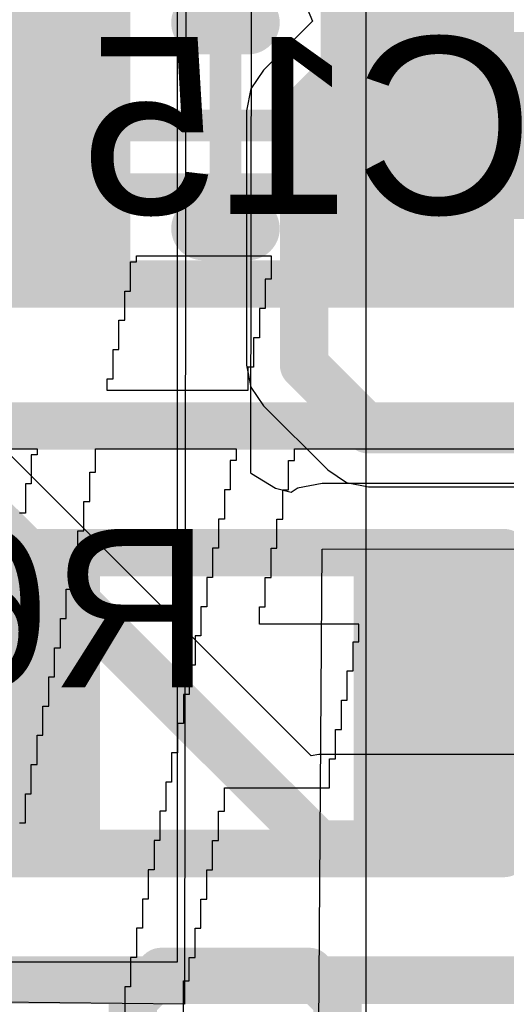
# Model space of a CAD drawing. Header units: inches. Extents: x -2.3 to 12.7, y -2.8 to 6.7.
# Tile 86 of 171: x 0.4772 to 0.5377, y 0.6518 to 0.7742. Entities that reach past the tile are written whole.
import ezdxf

# ---------------------------------------------------------------- set-up
doc = ezdxf.new("R2010")
doc.units = ezdxf.units.IN
doc.header["$MEASUREMENT"] = 0
for name, color, linetype in [('Bottom Layer', 5, 'Continuous'), ('Bottom Overlay', 54, 'Continuous'), ('Bottom Paste', 16, 'Continuous'), ('Bottom Solder', 6, 'Continuous'), ('fanoutbga', 56, 'Continuous'), ('L3_PWR1', 130, 'Continuous'), ('M14 Component Bodies Bottom', 56, 'Continuous'), ('M16 Courtyards Bottom', 56, 'Continuous'), ('M6 Assembly Bottom', 56, 'Continuous'), ('Top Layer', 1, 'Continuous'), ('Top Overlay', 2, 'Continuous')]:
    doc.layers.add(name, color=color, linetype=linetype)
doc.styles.add('Arial', font='txt', dxfattribs={"height": 0.2})

# ---------------------------------------------------------------- blocks, each defined once
blk = doc.blocks.new('FP_ERJ_3GEY0R00V_0603_MFG_B_3')
at = {"layer": 'Bottom Layer'}
h = blk.add_hatch(color=5, dxfattribs=at)
edge = h.paths.add_edge_path()
edge.add_arc((-0.03942, 0.0158), 0.00192, 90, 180)
edge.add_line((-0.04134, 0.0158), (-0.04134, -0.0158))
edge.add_arc((-0.03942, -0.0158), 0.00192, 180, 270)
edge.add_line((-0.03942, -0.01772), (-0.01767, -0.01772))
edge.add_arc((-0.01767, -0.0158), 0.00192, 270, 360)
edge.add_line((-0.01575, -0.0158), (-0.01575, 0.0158))
edge.add_arc((-0.01767, 0.0158), 0.00192, 0, 90)
edge.add_line((-0.01767, 0.01772), (-0.03942, 0.01772))
h = blk.add_hatch(color=5, dxfattribs=at)
edge = h.paths.add_edge_path()
edge.add_arc((0.01767, 0.0158), 0.00192, 90, 180)
edge.add_line((0.01575, 0.0158), (0.01575, -0.0158))
edge.add_arc((0.01767, -0.0158), 0.00192, 180, 270)
edge.add_line((0.01767, -0.01772), (0.03942, -0.01772))
edge.add_arc((0.03942, -0.0158), 0.00192, 270, 360)
edge.add_line((0.04134, -0.0158), (0.04134, 0.0158))
edge.add_arc((0.03942, 0.0158), 0.00192, 0, 90)
edge.add_line((0.03942, 0.01772), (0.01767, 0.01772))
at = {"layer": 'Bottom Paste'}
h = blk.add_hatch(color=16, dxfattribs=at)
edge = h.paths.add_edge_path()
edge.add_arc((-0.03942, 0.0158), 0.00192, 90, 180)
edge.add_line((-0.04134, 0.0158), (-0.04134, -0.0158))
edge.add_arc((-0.03942, -0.0158), 0.00192, 180, 270)
edge.add_line((-0.03942, -0.01772), (-0.01767, -0.01772))
edge.add_arc((-0.01767, -0.0158), 0.00192, 270, 360)
edge.add_line((-0.01575, -0.0158), (-0.01575, 0.0158))
edge.add_arc((-0.01767, 0.0158), 0.00192, 0, 90)
edge.add_line((-0.01767, 0.01772), (-0.03942, 0.01772))
h = blk.add_hatch(color=16, dxfattribs=at)
edge = h.paths.add_edge_path()
edge.add_arc((0.01767, 0.0158), 0.00192, 90, 180)
edge.add_line((0.01575, 0.0158), (0.01575, -0.0158))
edge.add_arc((0.01767, -0.0158), 0.00192, 180, 270)
edge.add_line((0.01767, -0.01772), (0.03942, -0.01772))
edge.add_arc((0.03942, -0.0158), 0.00192, 270, 360)
edge.add_line((0.04134, -0.0158), (0.04134, 0.0158))
edge.add_arc((0.03942, 0.0158), 0.00192, 0, 90)
edge.add_line((0.03942, 0.01772), (0.01767, 0.01772))
at = {"layer": 'Bottom Solder'}
h = blk.add_hatch(color=6, dxfattribs=at)
edge = h.paths.add_edge_path()
edge.add_arc((-0.03942, 0.0158), 0.00192, 90, 180)
edge.add_line((-0.04134, 0.0158), (-0.04134, -0.0158))
edge.add_arc((-0.03942, -0.0158), 0.00192, 180, 270)
edge.add_line((-0.03942, -0.01772), (-0.01767, -0.01772))
edge.add_arc((-0.01767, -0.0158), 0.00192, 270, 360)
edge.add_line((-0.01575, -0.0158), (-0.01575, 0.0158))
edge.add_arc((-0.01767, 0.0158), 0.00192, 0, 90)
edge.add_line((-0.01767, 0.01772), (-0.03942, 0.01772))
h = blk.add_hatch(color=6, dxfattribs=at)
edge = h.paths.add_edge_path()
edge.add_arc((0.01767, 0.0158), 0.00192, 90, 180)
edge.add_line((0.01575, 0.0158), (0.01575, -0.0158))
edge.add_arc((0.01767, -0.0158), 0.00192, 180, 270)
edge.add_line((0.01767, -0.01772), (0.03942, -0.01772))
edge.add_arc((0.03942, -0.0158), 0.00192, 270, 360)
edge.add_line((0.04134, -0.0158), (0.04134, 0.0158))
edge.add_arc((0.03942, 0.0158), 0.00192, 0, 90)
edge.add_line((0.03942, 0.01772), (0.01767, 0.01772))
at = {"layer": 'Bottom Overlay'}
for points in [[(0.04052, 0.03445, 0.00591, 0.00591, 0), (-0.04052, 0.03445, 0.00591, 0.00591, 0)], [(0.04052, -0.03445, 0.00591, 0.00591, 0), (-0.04052, -0.03445, 0.00591, 0.00591, 0)]]:
    blk.add_lwpolyline(points, format="xyseb", dxfattribs=at)
for points in [[(-0.04199, 0.03445, 0.00295, 0.00295, 1), (-0.03904, 0.03445, 0.00295, 0.00295, 1)], [(0.03904, 0.03445, 0.00295, 0.00295, 1), (0.04199, 0.03445, 0.00295, 0.00295, 1)], [(-0.04199, -0.03445, 0.00295, 0.00295, 1), (-0.03904, -0.03445, 0.00295, 0.00295, 1)], [(0.03904, -0.03445, 0.00295, 0.00295, 1), (0.04199, -0.03445, 0.00295, 0.00295, 1)]]:
    blk.add_lwpolyline(points, format="xyseb", close=True, dxfattribs=at)
at = {"layer": 'M6 Assembly Bottom'}
for points in [[(-0.03445, 0.0187, 0.00591, 0.00591, 0), (-0.03445, -0.0187, 0.00591, 0.00591, 0)], [(0.03445, 0.0187, 0.00591, 0.00591, 0), (-0.03445, 0.0187, 0.00591, 0.00591, 0)], [(0.03445, 0.0187, 0.00591, 0.00591, 0), (0.03445, -0.0187, 0.00591, 0.00591, 0)], [(0.03445, -0.0187, 0.00591, 0.00591, 0), (-0.03445, -0.0187, 0.00591, 0.00591, 0)]]:
    blk.add_lwpolyline(points, format="xyseb", dxfattribs=at)
for points in [[(-0.03593, 0.0187, 0.00295, 0.00295, 1), (-0.03297, 0.0187, 0.00295, 0.00295, 1)], [(-0.03593, 0.0187, 0.00295, 0.00295, 1), (-0.03297, 0.0187, 0.00295, 0.00295, 1)], [(0.03297, 0.0187, 0.00295, 0.00295, 1), (0.03593, 0.0187, 0.00295, 0.00295, 1)], [(0.03297, 0.0187, 0.00295, 0.00295, 1), (0.03593, 0.0187, 0.00295, 0.00295, 1)], [(-0.03593, -0.0187, 0.00295, 0.00295, 1), (-0.03297, -0.0187, 0.00295, 0.00295, 1)], [(-0.03593, -0.0187, 0.00295, 0.00295, 1), (-0.03297, -0.0187, 0.00295, 0.00295, 1)], [(0.03297, -0.0187, 0.00295, 0.00295, 1), (0.03593, -0.0187, 0.00295, 0.00295, 1)], [(0.03297, -0.0187, 0.00295, 0.00295, 1), (0.03593, -0.0187, 0.00295, 0.00295, 1)]]:
    blk.add_lwpolyline(points, format="xyseb", close=True, dxfattribs=at)
at = {"layer": 'M6 Assembly Bottom', "style": 'Arial', "text_generation_flag": 2}
blk.add_text('R6', height=0.019685, rotation=180, dxfattribs=at).set_placement((0.00197, -0.00197))
blk = doc.blocks.new('0603L_B_66')
at = {"layer": 'Bottom Layer'}
for points in [[(-0.01181, 0.01673), (-0.01181, -0.01673), (-0.04331, -0.01673), (-0.04331, 0.01673)], [(0.04331, 0.01673), (0.04331, -0.01673), (0.01181, -0.01673), (0.01181, 0.01673)]]:
    blk.add_hatch(color=5, dxfattribs=at).paths.add_polyline_path(points)
at = {"layer": 'Bottom Paste'}
for points in [[(-0.01181, 0.01673), (-0.01181, -0.01673), (-0.04331, -0.01673), (-0.04331, 0.01673)], [(0.04331, 0.01673), (0.04331, -0.01673), (0.01181, -0.01673), (0.01181, 0.01673)]]:
    blk.add_hatch(color=16, dxfattribs=at).paths.add_polyline_path(points)
at = {"layer": 'Bottom Solder'}
for points in [[(-0.01181, 0.01673), (-0.01181, -0.01673), (-0.04331, -0.01673), (-0.04331, 0.01673)], [(0.04331, 0.01673), (0.04331, -0.01673), (0.01181, -0.01673), (0.01181, 0.01673)]]:
    blk.add_hatch(color=6, dxfattribs=at).paths.add_polyline_path(points)
at = {"layer": 'Bottom Overlay'}
for points in [[(-0.0028, 0.0128, 0.00787, 0.00787, 0), (0.0028, 0.0128, 0.00787, 0.00787, 0)], [(-0.0028, -0.0128, 0.00787, 0.00787, 0), (0.0028, -0.0128, 0.00787, 0.00787, 0)]]:
    blk.add_lwpolyline(points, format="xyseb", dxfattribs=at)
for points in [[(-0.00477, 0.0128, 0.00394, 0.00394, 1), (-0.00083, 0.0128, 0.00394, 0.00394, 1)], [(0.00083, 0.0128, 0.00394, 0.00394, 1), (0.00477, 0.0128, 0.00394, 0.00394, 1)], [(-0.00477, -0.0128, 0.00394, 0.00394, 1), (-0.00083, -0.0128, 0.00394, 0.00394, 1)], [(0.00083, -0.0128, 0.00394, 0.00394, 1), (0.00477, -0.0128, 0.00394, 0.00394, 1)]]:
    blk.add_lwpolyline(points, format="xyseb", close=True, dxfattribs=at)
at = {"layer": 'M14 Component Bodies Bottom'}
for points in [[(-0.03445, -0.0187, 0.00394, 0.00394, 0), (-0.03445, 0.0187, 0.00394, 0.00394, 0)], [(-0.03445, 0.0187, 0.00394, 0.00394, 0), (0.03445, 0.0187, 0.00394, 0.00394, 0)], [(-0.02165, -0.0187, 0.00394, 0.00394, 0), (-0.02165, 0.0187, 0.00394, 0.00394, 0)], [(0.02165, -0.0187, 0.00394, 0.00394, 0), (0.02165, 0.0187, 0.00394, 0.00394, 0)], [(0.03445, -0.0187, 0.00394, 0.00394, 0), (0.03445, 0.0187, 0.00394, 0.00394, 0)], [(-0.03445, -0.0187, 0.00394, 0.00394, 0), (0.03445, -0.0187, 0.00394, 0.00394, 0)]]:
    blk.add_lwpolyline(points, format="xyseb", dxfattribs=at)
for points in [[(-0.03543, 0.0187, 0.00197, 0.00197, 1), (-0.03346, 0.0187, 0.00197, 0.00197, 1)], [(-0.03543, 0.0187, 0.00197, 0.00197, 1), (-0.03346, 0.0187, 0.00197, 0.00197, 1)], [(-0.02264, 0.0187, 0.00197, 0.00197, 1), (-0.02067, 0.0187, 0.00197, 0.00197, 1)], [(0.02067, 0.0187, 0.00197, 0.00197, 1), (0.02264, 0.0187, 0.00197, 0.00197, 1)], [(0.03346, 0.0187, 0.00197, 0.00197, 1), (0.03543, 0.0187, 0.00197, 0.00197, 1)], [(0.03346, 0.0187, 0.00197, 0.00197, 1), (0.03543, 0.0187, 0.00197, 0.00197, 1)], [(-0.03543, -0.0187, 0.00197, 0.00197, 1), (-0.03346, -0.0187, 0.00197, 0.00197, 1)], [(-0.03543, -0.0187, 0.00197, 0.00197, 1), (-0.03346, -0.0187, 0.00197, 0.00197, 1)], [(-0.02264, -0.0187, 0.00197, 0.00197, 1), (-0.02067, -0.0187, 0.00197, 0.00197, 1)], [(0.02067, -0.0187, 0.00197, 0.00197, 1), (0.02264, -0.0187, 0.00197, 0.00197, 1)], [(0.03346, -0.0187, 0.00197, 0.00197, 1), (0.03543, -0.0187, 0.00197, 0.00197, 1)], [(0.03346, -0.0187, 0.00197, 0.00197, 1), (0.03543, -0.0187, 0.00197, 0.00197, 1)]]:
    blk.add_lwpolyline(points, format="xyseb", close=True, dxfattribs=at)
at = {"layer": 'M16 Courtyards Bottom'}
for points in [[(-0.04724, 0.02067, 0.00394, 0.00394, 0), (0.04724, 0.02067, 0.00394, 0.00394, 0)], [(-0.04724, -0.02067, 0.00394, 0.00394, 0), (-0.04724, 0.02067, 0.00394, 0.00394, 0)], [(0.04724, -0.02067, 0.00394, 0.00394, 0), (0.04724, 0.02067, 0.00394, 0.00394, 0)], [(0, -0.0187, 0.00394, 0.00394, 0), (0, 0.0187, 0.00394, 0.00394, 0)], [(-0.0187, 0, 0.00394, 0.00394, 0), (0.0187, 0, 0.00394, 0.00394, 0)], [(-0.04724, -0.02067, 0.00394, 0.00394, 0), (0.04724, -0.02067, 0.00394, 0.00394, 0)]]:
    blk.add_lwpolyline(points, format="xyseb", dxfattribs=at)
for points in [[(-0.04823, 0.02067, 0.00197, 0.00197, 1), (-0.04626, 0.02067, 0.00197, 0.00197, 1)], [(-0.04823, 0.02067, 0.00197, 0.00197, 1), (-0.04626, 0.02067, 0.00197, 0.00197, 1)], [(0.04626, 0.02067, 0.00197, 0.00197, 1), (0.04823, 0.02067, 0.00197, 0.00197, 1)], [(0.04626, 0.02067, 0.00197, 0.00197, 1), (0.04823, 0.02067, 0.00197, 0.00197, 1)], [(-0.00098, 0.0187, 0.00197, 0.00197, 1), (0.00098, 0.0187, 0.00197, 0.00197, 1)], [(-0.01969, 0, 0.00197, 0.00197, 1), (-0.01772, 0, 0.00197, 0.00197, 1)], [(0.01772, 0, 0.00197, 0.00197, 1), (0.01968, 0, 0.00197, 0.00197, 1)], [(-0.00098, -0.0187, 0.00197, 0.00197, 1), (0.00098, -0.0187, 0.00197, 0.00197, 1)], [(-0.04823, -0.02067, 0.00197, 0.00197, 1), (-0.04626, -0.02067, 0.00197, 0.00197, 1)], [(-0.04823, -0.02067, 0.00197, 0.00197, 1), (-0.04626, -0.02067, 0.00197, 0.00197, 1)], [(0.04626, -0.02067, 0.00197, 0.00197, 1), (0.04823, -0.02067, 0.00197, 0.00197, 1)], [(0.04626, -0.02067, 0.00197, 0.00197, 1), (0.04823, -0.02067, 0.00197, 0.00197, 1)]]:
    blk.add_lwpolyline(points, format="xyseb", close=True, dxfattribs=at)
at = {"layer": 'M6 Assembly Bottom'}
for points in [[(-0.04724, -0.02067, 0.00394, 0.00394, 0), (-0.04724, 0.02067, 0.00394, 0.00394, 0)], [(-0.04724, 0.02067, 0.00394, 0.00394, 0), (0.04724, 0.02067, 0.00394, 0.00394, 0)], [(0.04724, -0.02067, 0.00394, 0.00394, 0), (0.04724, 0.02067, 0.00394, 0.00394, 0)], [(-0.04724, -0.02067, 0.00394, 0.00394, 0), (0.04724, -0.02067, 0.00394, 0.00394, 0)]]:
    blk.add_lwpolyline(points, format="xyseb", dxfattribs=at)
for points in [[(-0.04823, 0.02067, 0.00197, 0.00197, 1), (-0.04626, 0.02067, 0.00197, 0.00197, 1)], [(-0.04823, 0.02067, 0.00197, 0.00197, 1), (-0.04626, 0.02067, 0.00197, 0.00197, 1)], [(0.04626, 0.02067, 0.00197, 0.00197, 1), (0.04823, 0.02067, 0.00197, 0.00197, 1)], [(0.04626, 0.02067, 0.00197, 0.00197, 1), (0.04823, 0.02067, 0.00197, 0.00197, 1)], [(-0.04823, -0.02067, 0.00197, 0.00197, 1), (-0.04626, -0.02067, 0.00197, 0.00197, 1)], [(-0.04823, -0.02067, 0.00197, 0.00197, 1), (-0.04626, -0.02067, 0.00197, 0.00197, 1)], [(0.04626, -0.02067, 0.00197, 0.00197, 1), (0.04823, -0.02067, 0.00197, 0.00197, 1)], [(0.04626, -0.02067, 0.00197, 0.00197, 1), (0.04823, -0.02067, 0.00197, 0.00197, 1)]]:
    blk.add_lwpolyline(points, format="xyseb", close=True, dxfattribs=at)
at = {"layer": 'M6 Assembly Bottom', "style": 'Arial', "text_generation_flag": 2}
blk.add_text('C15', height=0.022, rotation=360, dxfattribs=at).set_placement((0.03837, -0.01099))
blk = doc.blocks.new('TI_S_______O_______S_____111')
at = {"layer": 'Top Overlay'}
for p, q in [((-0.30207, 0.08797), (-0.30207, 0.08869)), ((-0.30207, 0.08869), (-0.28535, 0.08869)), ((-0.28535, 0.08869), (-0.28535, 0.08579)), ((-0.3028, 0.08433), (-0.3028, 0.08797)), ((-0.3028, 0.08797), (-0.30207, 0.08797)), ((-0.28535, 0.08579), (-0.28607, 0.08579)), ((-0.28607, 0.08579), (-0.28607, 0.08215)), ((-0.30352, 0.0807), (-0.30352, 0.08433)), ((-0.30352, 0.08433), (-0.3028, 0.08433)), ((-0.28607, 0.08215), (-0.2868, 0.08215)), ((-0.2868, 0.08215), (-0.2868, 0.07852)), ((-0.30425, 0.07706), (-0.30425, 0.0807)), ((-0.30425, 0.0807), (-0.30352, 0.0807)), ((-0.2868, 0.07852), (-0.28753, 0.07852)), ((-0.28753, 0.07852), (-0.28753, 0.07488)), ((-0.30498, 0.07343), (-0.30498, 0.07706)), ((-0.30498, 0.07706), (-0.30425, 0.07706)), ((-0.28753, 0.07488), (-0.28826, 0.07488)), ((-0.28826, 0.07488), (-0.28826, 0.07197)), ((-0.3057, 0.07197), (-0.3057, 0.07343)), ((-0.3057, 0.07343), (-0.30498, 0.07343)), ((-0.28826, 0.07197), (-0.3057, 0.07197)), ((-0.32606, 0.0647), (-0.31443, 0.0647)), ((-0.31443, 0.06398), (-0.31515, 0.06398)), ((-0.31515, 0.06398), (-0.31515, 0.06034)), ((-0.31443, 0.0647), (-0.31443, 0.06398)), ((-0.30716, 0.0618), (-0.30716, 0.0647)), ((-0.30716, 0.0647), (-0.28971, 0.0647)), ((-0.28971, 0.0647), (-0.28971, 0.06325)), ((-0.28244, 0.06325), (-0.28244, 0.0647)), ((-0.28244, 0.0647), (-0.24754, 0.0647)), ((-0.28971, 0.06325), (-0.29044, 0.06325)), ((-0.29044, 0.06325), (-0.29044, 0.05961)), ((-0.28317, 0.05961), (-0.28317, 0.06325)), ((-0.28317, 0.06325), (-0.28244, 0.06325)), ((-0.30788, 0.05816), (-0.30788, 0.0618)), ((-0.30788, 0.0618), (-0.30716, 0.0618)), ((-0.31515, 0.06034), (-0.31588, 0.06034)), ((-0.31588, 0.06034), (-0.31588, 0.05671)), ((-0.29044, 0.05961), (-0.29116, 0.05961)), ((-0.29116, 0.05961), (-0.29116, 0.05598)), ((-0.28389, 0.05598), (-0.28389, 0.05961)), ((-0.28389, 0.05961), (-0.28317, 0.05961)), ((-0.30861, 0.05452), (-0.30861, 0.05816)), ((-0.30861, 0.05816), (-0.30788, 0.05816)), ((-0.31588, 0.05671), (-0.31661, 0.05671)), ((-0.29116, 0.05598), (-0.29189, 0.05598)), ((-0.29189, 0.05598), (-0.29189, 0.05234)), ((-0.28462, 0.05234), (-0.28462, 0.05598)), ((-0.28462, 0.05598), (-0.28389, 0.05598)), ((-0.30934, 0.05089), (-0.30934, 0.05452)), ((-0.30934, 0.05452), (-0.30861, 0.05452)), ((-0.29189, 0.05234), (-0.29262, 0.05234)), ((-0.29262, 0.05234), (-0.29262, 0.04871)), ((-0.28535, 0.04871), (-0.28535, 0.05234)), ((-0.28535, 0.05234), (-0.28462, 0.05234)), ((-0.31007, 0.04725), (-0.31007, 0.05089)), ((-0.31007, 0.05089), (-0.30934, 0.05089)), ((-0.29262, 0.04871), (-0.29334, 0.04871)), ((-0.29334, 0.04871), (-0.29334, 0.04507)), ((-0.28607, 0.04507), (-0.28607, 0.04871)), ((-0.28607, 0.04871), (-0.28535, 0.04871)), ((-0.31079, 0.04362), (-0.31079, 0.04725)), ((-0.31079, 0.04725), (-0.31007, 0.04725)), ((-0.29334, 0.04507), (-0.29407, 0.04507)), ((-0.29407, 0.04507), (-0.29407, 0.04144)), ((-0.2868, 0.04289), (-0.2868, 0.04507)), ((-0.2868, 0.04507), (-0.28607, 0.04507)), ((-0.31152, 0.03998), (-0.31152, 0.04362)), ((-0.31152, 0.04362), (-0.31079, 0.04362)), ((-0.27444, 0.04289), (-0.2868, 0.04289)), ((-0.27444, 0.04071), (-0.27444, 0.04289)), ((-0.29407, 0.04144), (-0.2948, 0.04144)), ((-0.2948, 0.04144), (-0.2948, 0.0378)), ((-0.27517, 0.03708), (-0.27517, 0.04071)), ((-0.27517, 0.04071), (-0.27444, 0.04071)), ((-0.31225, 0.03635), (-0.31225, 0.03998)), ((-0.31225, 0.03998), (-0.31152, 0.03998)), ((-0.2948, 0.0378), (-0.29553, 0.0378)), ((-0.29553, 0.0378), (-0.29553, 0.03417)), ((-0.2759, 0.03344), (-0.2759, 0.03708)), ((-0.2759, 0.03708), (-0.27517, 0.03708)), ((-0.31297, 0.03272), (-0.31297, 0.03635)), ((-0.31297, 0.03635), (-0.31225, 0.03635)), ((-0.29553, 0.03417), (-0.29625, 0.03417)), ((-0.29625, 0.03417), (-0.29625, 0.03053)), ((-0.27662, 0.02981), (-0.27662, 0.03344)), ((-0.27662, 0.03344), (-0.2759, 0.03344)), ((-0.3137, 0.02908), (-0.3137, 0.03272)), ((-0.3137, 0.03272), (-0.31297, 0.03272)), ((-0.29625, 0.03053), (-0.29698, 0.03053)), ((-0.29698, 0.03053), (-0.29698, 0.0269)), ((-0.27735, 0.02617), (-0.27735, 0.02981)), ((-0.27735, 0.02981), (-0.27662, 0.02981)), ((-0.31443, 0.02544), (-0.31443, 0.02908)), ((-0.31443, 0.02908), (-0.3137, 0.02908)), ((-0.29698, 0.0269), (-0.29771, 0.0269)), ((-0.29771, 0.0269), (-0.29771, 0.02326)), ((-0.27808, 0.02254), (-0.27808, 0.02617)), ((-0.27808, 0.02617), (-0.27735, 0.02617)), ((-0.31515, 0.02181), (-0.31515, 0.02544)), ((-0.31515, 0.02544), (-0.31443, 0.02544)), ((-0.29771, 0.02326), (-0.29843, 0.02326)), ((-0.29843, 0.02326), (-0.29843, 0.01963)), ((-0.29116, 0.01963), (-0.29116, 0.02254)), ((-0.29116, 0.02254), (-0.27808, 0.02254)), ((-0.31588, 0.01818), (-0.31588, 0.02181)), ((-0.31588, 0.02181), (-0.31515, 0.02181)), ((-0.29843, 0.01963), (-0.29916, 0.01963)), ((-0.29916, 0.01963), (-0.29916, 0.01599)), ((-0.29189, 0.01599), (-0.29189, 0.01963)), ((-0.29189, 0.01963), (-0.29116, 0.01963)), ((-0.31661, 0.01818), (-0.31588, 0.01818)), ((-0.29916, 0.01599), (-0.29989, 0.01599)), ((-0.29989, 0.01599), (-0.29989, 0.01236)), ((-0.29262, 0.01236), (-0.29262, 0.01599)), ((-0.29262, 0.01599), (-0.29189, 0.01599)), ((-0.29989, 0.01236), (-0.30061, 0.01236)), ((-0.30061, 0.01236), (-0.30061, 0.00872)), ((-0.29334, 0.00872), (-0.29334, 0.01236)), ((-0.29334, 0.01236), (-0.29262, 0.01236)), ((-0.30061, 0.00872), (-0.30134, 0.00872)), ((-0.30134, 0.00872), (-0.30134, 0.00509)), ((-0.29407, 0.00509), (-0.29407, 0.00872)), ((-0.29407, 0.00872), (-0.29334, 0.00872)), ((-0.30134, 0.00509), (-0.30207, 0.00509)), ((-0.30207, 0.00509), (-0.30207, 0.00145)), ((-0.2948, 0.00145), (-0.2948, 0.00509)), ((-0.2948, 0.00509), (-0.29407, 0.00509)), ((-0.30207, 0.00145), (-0.3028, 0.00145)), ((-0.3028, 0.00145), (-0.3028, -0.00218)), ((-0.29553, -0.00145), (-0.29553, 0.00145)), ((-0.29553, 0.00145), (-0.2948, 0.00145)), ((-0.3028, -0.00218), (-0.30352, -0.00218)), ((-0.30352, -0.00218), (-0.30352, -0.00582)), ((-0.29625, -0.008), (-0.29625, -0.00145)), ((-0.29625, -0.00145), (-0.29553, -0.00145))]:
    blk.add_line(p, q, dxfattribs=at)

msp = doc.modelspace()

# ---------------------------------------------------------------- linework, layer by layer
at = {"layer": 'Bottom Layer'}
for p, q in [((0.4979, 0.82846), (0.4977, 0.6518)), ((0.50593, 0.71781), (0.50605, 0.8227)), ((0.506, 0.71773), (0.50593, 0.71781)), ((0.50898, 0.71591), (0.506, 0.71773)), ((0.5148, 0.71653), (0.51327, 0.71623)), ((0.54564, 0.71655), (0.5148, 0.71653)), ((0.51093, 0.71541), (0.50898, 0.71591)), ((0.51168, 0.71591), (0.51093, 0.71541)), ((0.51171, 0.71592), (0.51168, 0.71591)), ((0.51174, 0.71594), (0.51171, 0.71592)), ((0.51327, 0.71623), (0.51174, 0.71594)), ((0.51431, 0.64166), (0.51481, 0.70838)), ((0.51481, 0.70838), (0.54564, 0.7084)), ((0.4977, 0.6518), (0.43065, 0.65251))]:
    msp.add_line(p, q, dxfattribs=at)
at = {"layer": 'fanoutbga'}
for points in [[(0.46696, 0.76799, 0.004, 0.004, 0), (0.48184, 0.75312, 0.004, 0.004, 0)], [(0.48184, 0.75312, 0.004, 0.004, 0), (0.52718, 0.75312, 0.004, 0.004, 0)]]:
    msp.add_lwpolyline(points, format="xyseb", dxfattribs=at)
for points in [[(0.48084, 0.75312, 0.002, 0.002, 1), (0.48284, 0.75312, 0.002, 0.002, 1)], [(0.48084, 0.75312, 0.002, 0.002, 1), (0.48284, 0.75312, 0.002, 0.002, 1)], [(0.52618, 0.75312, 0.002, 0.002, 1), (0.52818, 0.75312, 0.002, 0.002, 1)]]:
    msp.add_lwpolyline(points, format="xyseb", close=True, dxfattribs=at)
at = {"layer": 'L3_PWR1'}
for p, q in [((0.52026, 0.64289), (0.52026, 0.79173)), ((0.4968, 0.78497), (0.4968, 0.657)), ((0.4968, 0.657), (0.1915, 0.657))]:
    msp.add_line(p, q, dxfattribs=at)
at = {"layer": 'Top Layer'}
for p, q in [((0.51151, 0.77904), (0.51358, 0.77404)), ((0.51358, 0.77404), (0.5075, 0.76795)), ((0.5075, 0.76795), (0.50595, 0.76563)), ((0.50595, 0.76563), (0.50541, 0.7629)), ((0.50541, 0.7629), (0.50541, 0.73126)), ((0.51344, 0.68265), (0.45892, 0.73717)), ((0.50541, 0.73126), (0.50595, 0.72853)), ((0.50595, 0.72853), (0.5075, 0.72621)), ((0.5075, 0.72621), (0.51549, 0.71822)), ((0.51549, 0.71822), (0.5178, 0.71668)), ((0.5178, 0.71668), (0.52053, 0.71613)), ((0.52053, 0.71613), (0.54299, 0.71613)), ((0.51438, 0.68284), (0.51344, 0.68265)), ((0.58789, 0.68284), (0.51438, 0.68284))]:
    msp.add_line(p, q, dxfattribs=at)
for points in [[(0.51254, 0.7629, 0.006, 0.006, 0), (0.52079, 0.77115, 0.006, 0.006, 0)], [(0.52079, 0.77115, 0.006, 0.006, 0), (0.55145, 0.77115, 0.006, 0.006, 0)], [(0.51254, 0.73126, 0.006, 0.006, 0), (0.51254, 0.7629, 0.006, 0.006, 0)], [(0.43062, 0.75538, 0.006, 0.006, 0), (0.51438, 0.67163, 0.006, 0.006, 0)], [(0.51254, 0.73126, 0.006, 0.006, 0), (0.52053, 0.72327, 0.006, 0.006, 0)], [(0.52053, 0.72327, 0.006, 0.006, 0), (0.55145, 0.72327, 0.006, 0.006, 0)], [(0.51438, 0.67163, 0.006, 0.006, 0), (0.59254, 0.67163, 0.006, 0.006, 0)], [(0.49128, 0.65229, 0.006, 0.006, 0), (0.49479, 0.6558, 0.006, 0.006, 0)], [(0.49479, 0.6558, 0.006, 0.006, 0), (0.51319, 0.6558, 0.006, 0.006, 0)], [(0.51319, 0.6558, 0.006, 0.006, 0), (0.51671, 0.65229, 0.006, 0.006, 0)], [(0.49128, 0.62245, 0.006, 0.006, 0), (0.49128, 0.65229, 0.006, 0.006, 0)], [(0.51671, 0.62304, 0.006, 0.006, 0), (0.51671, 0.65229, 0.006, 0.006, 0)]]:
    msp.add_lwpolyline(points, format="xyseb", dxfattribs=at)
for points in [[(0.51929, 0.77115, 0.003, 0.003, 1), (0.52229, 0.77115, 0.003, 0.003, 1)], [(0.51929, 0.77115, 0.003, 0.003, 1), (0.52229, 0.77115, 0.003, 0.003, 1)], [(0.51104, 0.7629, 0.003, 0.003, 1), (0.51404, 0.7629, 0.003, 0.003, 1)], [(0.51104, 0.7629, 0.003, 0.003, 1), (0.51404, 0.7629, 0.003, 0.003, 1)], [(0.51104, 0.73126, 0.003, 0.003, 1), (0.51404, 0.73126, 0.003, 0.003, 1)], [(0.51104, 0.73126, 0.003, 0.003, 1), (0.51404, 0.73126, 0.003, 0.003, 1)], [(0.51903, 0.72327, 0.003, 0.003, 1), (0.52203, 0.72327, 0.003, 0.003, 1)], [(0.51903, 0.72327, 0.003, 0.003, 1), (0.52203, 0.72327, 0.003, 0.003, 1)], [(0.51288, 0.67163, 0.003, 0.003, 1), (0.51588, 0.67163, 0.003, 0.003, 1)], [(0.51288, 0.67163, 0.003, 0.003, 1), (0.51588, 0.67163, 0.003, 0.003, 1)], [(0.49329, 0.6558, 0.003, 0.003, 1), (0.49629, 0.6558, 0.003, 0.003, 1)], [(0.49329, 0.6558, 0.003, 0.003, 1), (0.49629, 0.6558, 0.003, 0.003, 1)], [(0.51169, 0.6558, 0.003, 0.003, 1), (0.51469, 0.6558, 0.003, 0.003, 1)], [(0.51169, 0.6558, 0.003, 0.003, 1), (0.51469, 0.6558, 0.003, 0.003, 1)], [(0.48978, 0.65229, 0.003, 0.003, 1), (0.49278, 0.65229, 0.003, 0.003, 1)], [(0.48978, 0.65229, 0.003, 0.003, 1), (0.49278, 0.65229, 0.003, 0.003, 1)], [(0.51521, 0.65229, 0.003, 0.003, 1), (0.51821, 0.65229, 0.003, 0.003, 1)], [(0.51521, 0.65229, 0.003, 0.003, 1), (0.51821, 0.65229, 0.003, 0.003, 1)]]:
    msp.add_lwpolyline(points, format="xyseb", close=True, dxfattribs=at)

# ---------------------------------------------------------------- block references
for name, p in [('0603L_B_66', (0.50278, 0.76104)), ('TI_S_______O_______S_____111', (0.7938, 0.65614))]:
    msp.add_blockref(name, p)
at = {"rotation": 180}
msp.add_blockref('FP_ERJ_3GEY0R00V_0603_MFG_B_3', (0.50294, 0.68923), dxfattribs=at)

doc.saveas('drawing.dxf')
